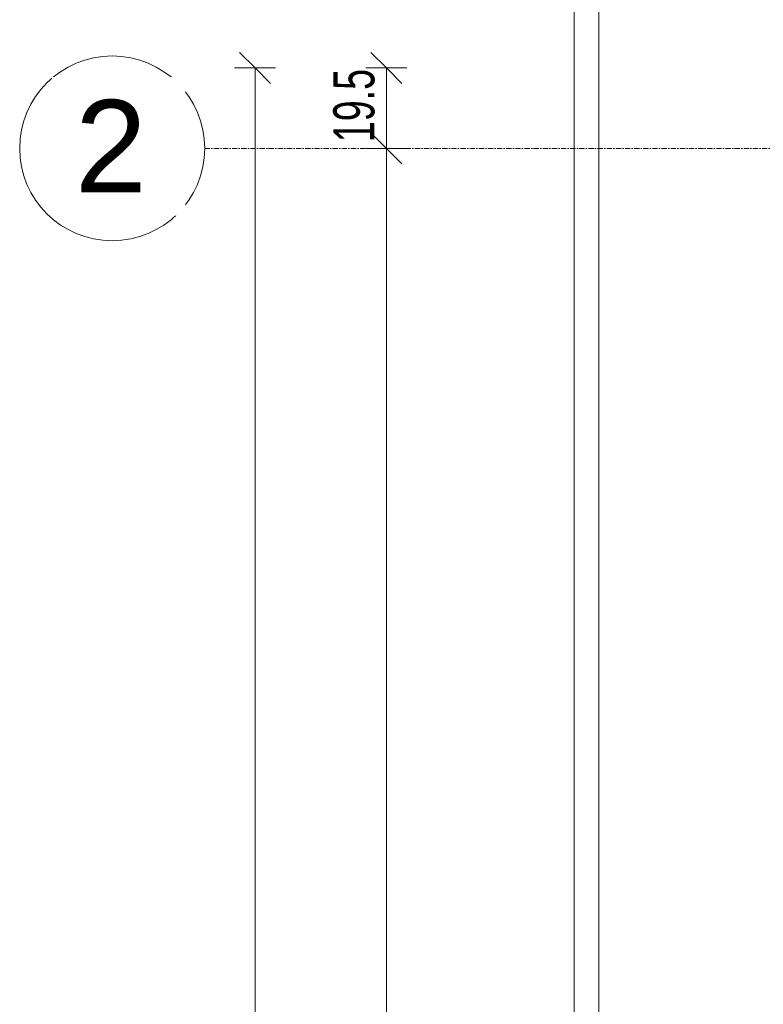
# Model space of a CAD drawing. Header units: centimetres. Extents: x 376 to 6517, y 1901 to 66534.
# Tile 42 of 105: x 1625 to 1805, y 66104 to 66344. Entities that reach past the tile are written whole.
import ezdxf

# ---------------------------------------------------------------- set-up
doc = ezdxf.new("R2010")
doc.units = ezdxf.units.CM
doc.linetypes.add('Linia siatki', pattern=[2.2225, 1.27, -0.3175, 0.3175, -0.3175])
for name, color, linetype, lineweight in [('A-ANNO-DIMS', 7, 'Continuous', 5), ('A-ANNO-DIMS-50', 7, 'Continuous', 5), ('A-WALL', 7, 'Continuous', 35), ('S-GRID', 7, 'Continuous', 5), ('S-GRID-IDEN', 7, 'Continuous', 5)]:
    doc.layers.add(name, color=color, linetype=linetype, lineweight=lineweight)
doc.styles.add('Arial Narrow_1', font='ARIALN.TTF', dxfattribs={"width": 0.8, "height": 10})
doc.styles.add('Arial_2', font='arial.ttf', dxfattribs={"height": 22.5})
doc.dimstyles.new('standard_wielkość_otworów', dxfattribs={"dimscale": 30.48, "dimtxt": 10.23431, "dimasz": 0.246063, "dimexe": 0.164042, "dimexo": 0.0625, "dimgap": 0, "dimtad": 1, "dimdec": 1, "dimrnd": 0.5, "dimdsep": 46, "dimtxsty": 'Arial Narrow_1', "dimblk1": 'OBLIQUE', "dimblk2": 'OBLIQUE', "dimsah": 1, "dimcen": 0.09, "dimazin": 0, "dimtfac": 1, "dimtdec": 4, "dimtix": 1, "dimtmove": 0, "dimatfit": 3, "dimfxl": 0.164042, "dimfxlon": 1, "dimtvp": 1, "dimtolj": 1, "dimtzin": 0, "dimarcsym": 2})

# ---------------------------------------------------------------- blocks, each defined once
blk = doc.blocks.new('Siatka - M_Symbol siatki - okrąg mniejszy-7853319-__-00_00 Przyziemie PB')
at = {"layer": 'S-GRID-IDEN'}
blk.add_circle((0, 0), 0.45, dxfattribs=at)
blk = doc.blocks.new('DIMBLOCK13-__-00_00 Przyziemie PB')
at = {"layer": 'A-ANNO-DIMS-50', "color": 250, "true_color": 0x303030}
for p, q in [((1713.75, 66332.06), (1710, 66335.81)), ((1713.75, 66332.06), (1708.75, 66332.06)), ((1713.75, 66332.06), (1713.75, 66312.51)), ((1713.75, 66332.06), (1717.5, 66328.31)), ((1713.75, 66332.06), (1718.75, 66332.06)), ((1713.75, 66312.51), (1710, 66316.26)), ((1713.75, 66312.51), (1708.75, 66312.51)), ((1713.75, 66312.51), (1717.5, 66308.76)), ((1713.75, 66312.51), (1718.75, 66312.51))]:
    blk.add_line(p, q, dxfattribs=at)
at = {"layer": 'A-ANNO-DIMS-50', "color": 0, "insert": (1700.83, 66314), "char_height": 10, "width": 19.8838, "attachment_point": 1, "rotation": 90, "line_spacing_factor": 0.974696, "style": 'Arial Narrow_1'}
blk.add_mtext('19.5', dxfattribs=at)
blk = doc.blocks.new('_Oblique')
at = {"color": 0, "linetype": 'ByBlock', "lineweight": -2}
blk.add_line((-0.5, -0.5), (0.5, 0.5), dxfattribs=at)
blk = doc.blocks.new('DIMBLOCK14-__-00_00 Przyziemie PB')
at = {"layer": 'A-ANNO-DIMS-50', "color": 250, "true_color": 0x303030}
for p, q in [((1713.75, 66312.51), (1710, 66316.26)), ((1713.75, 66312.51), (1708.75, 66312.51)), ((1713.75, 66312.51), (1713.75, 65527.61)), ((1713.75, 66312.51), (1717.5, 66308.76)), ((1713.75, 66312.51), (1718.75, 66312.51)), ((1713.75, 65527.61), (1710, 65531.36)), ((1713.75, 65527.61), (1708.75, 65527.61)), ((1713.75, 65527.61), (1717.5, 65523.86)), ((1713.75, 65527.61), (1718.75, 65527.61))]:
    blk.add_line(p, q, dxfattribs=at)
at = {"layer": 'A-ANNO-DIMS-50', "color": 0, "insert": (1700.83, 65913), "char_height": 10, "width": 16.9597, "attachment_point": 1, "rotation": 90, "line_spacing_factor": 0.974696, "style": 'Arial Narrow_1'}
blk.add_mtext('785', dxfattribs=at)
blk = doc.blocks.new('DIMBLOCK16-__-00_00 Przyziemie PB')
at = {"layer": 'A-ANNO-DIMS-50', "color": 250, "true_color": 0x303030}
for p, q in [((1681.8, 66332.06), (1678.05, 66335.81)), ((1681.8, 66332.06), (1676.8, 66332.06)), ((1681.8, 66332.06), (1681.8, 65508.06)), ((1681.8, 66332.06), (1685.55, 66328.31)), ((1681.8, 66332.06), (1686.8, 66332.06)), ((1681.8, 65508.06), (1678.05, 65511.81)), ((1681.8, 65508.06), (1676.8, 65508.06)), ((1681.8, 65508.06), (1685.55, 65504.31)), ((1681.8, 65508.06), (1686.8, 65508.06))]:
    blk.add_line(p, q, dxfattribs=at)
at = {"layer": 'A-ANNO-DIMS-50', "color": 0, "insert": (1668.87, 65913), "char_height": 10, "width": 16.9597, "attachment_point": 1, "rotation": 90, "line_spacing_factor": 0.974696, "style": 'Arial Narrow_1'}
blk.add_mtext('824', dxfattribs=at)

msp = doc.modelspace()

# ---------------------------------------------------------------- linework, layer by layer
at = {"layer": 'A-WALL', "lineweight": 5}
for p, q in [((1759.45, 65451.51), (1759.45, 66387.26)), ((1765.45, 66381.26), (1765.45, 65457.51))]:
    msp.add_line(p, q, dxfattribs=at)
at = {"layer": 'S-GRID', "color": 9, "linetype": 'Linia siatki', "true_color": 0xc0c0c0}
msp.add_line((1669.56, 66312.51), (3077.65, 66312.51), dxfattribs=at)

# ---------------------------------------------------------------- block references
at = {"layer": 'S-GRID-IDEN', "xscale": 49.99999999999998, "yscale": 49.99999999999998, "zscale": 49.99999999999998, "rotation": 269.9999999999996}
msp.add_blockref('Siatka - M_Symbol siatki - okrąg mniejszy-7853319-__-00_00 Przyziemie PB', (1647.06, 66312.51), dxfattribs=at)

# ---------------------------------------------------------------- dimensions: what is measured, and where the dimension line sits
at = {"layer": 'A-ANNO-DIMS', "color": 250, "true_color": 0x303030}
for base, p1, p2, override, picture, middle in [((1713.75223338, 66312.51238552), (1718.75223338, 66332.06238552), (1718.75223338, 66312.51238552), {"dimpost": '<>', "dimfxl": 19.55}, 'DIMBLOCK13-__-00_00 Przyziemie PB', (1708.64650347, 66322.28738552)), ((1681.8, 65508.06), (1686.8, 66332.06), (1686.8, 65508.06), {"dimpost": '<>', "dimfxl": 824}, 'DIMBLOCK16-__-00_00 Przyziemie PB', (1676.69, 65920.06)), ((1713.75, 65527.61), (1718.75, 66312.51), (1718.75, 65527.61), {"dimpost": '<>', "dimfxl": 784.9}, 'DIMBLOCK14-__-00_00 Przyziemie PB', (1708.65, 65920.06))]:
    dim = msp.add_linear_dim(base=base, p1=p1, p2=p2, angle=90, dimstyle='standard_wielkość_otworów', override=override, dxfattribs=at)
    dim.commit()
    dim.dimension.update_dxf_attribs({"geometry": picture, "text_midpoint": middle})

# ---------------------------------------------------------------- next in the draw order: texts
at = {"layer": 'S-GRID-IDEN', "insert": (1638.01, 66324.28), "char_height": 22.5, "width": 21.2447, "attachment_point": 1, "style": 'Arial_2', "bg_fill": 3, "box_fill_scale": 1.25, "bg_fill_color": 256, "bg_fill_true_color": 13158600, "bg_fill_transparency": 0}
msp.add_mtext('\\fArial|b0|i0|c238|p34|;2', dxfattribs=at)

doc.saveas('drawing.dxf')
